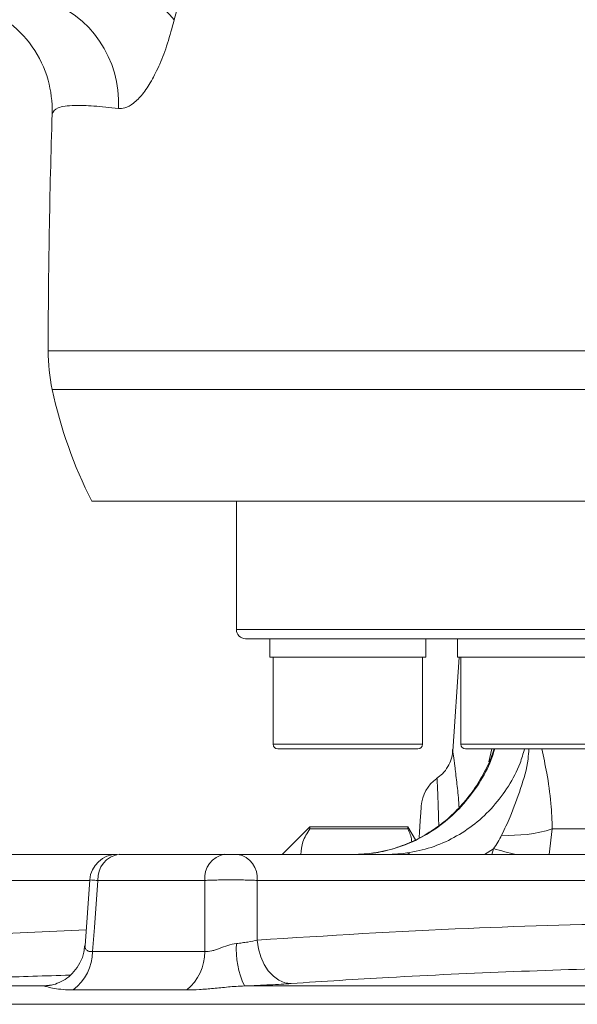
# Model space of a CAD drawing. Header units: millimetres. Extents: x 0 to 8410, y 0 to 5940.
# Tile 57 of 179: x 3582 to 3643, y 2809 to 2916. Entities that reach past the tile are written whole.
import ezdxf

# ---------------------------------------------------------------- set-up
doc = ezdxf.new("R2010")
doc.units = ezdxf.units.MM
doc.header["$LTSCALE"] = 10

msp = doc.modelspace()

# ---------------------------------------------------------------- linework, layer by layer
at = {"color": 8, "linetype": 'Continuous', "lineweight": 0}
for p, q in [((3602.49, 2929.71), (3598.76, 2915.82)), ((3585.03, 2879.75), (3657.18, 2879.75)), ((3918.38, 2875.52), (3585.47, 2875.52)), ((3605.53, 2849.37), (3752.03, 2849.37)), ((3609.53, 2836.87), (3625.8, 2836.87)), ((3629.98, 2836.87), (3646.25, 2836.87)), ((3633.04, 2834.96), (3633.37, 2836.37)), ((3639.94, 2827.64), (3639.58, 2824.87)), ((3639.94, 2827.64), (3650.42, 2827.64)), ((3622.51, 2824.88), (3622.6, 2824.87)), ((3633.53, 2825.49), (3632.55, 2824.87)), ((3633.34, 2824.87), (3633.53, 2825.49)), ((3589.58, 2822.03), (3563.5, 2822.03)), ((3602.1, 2822.03), (3590.45, 2822.03)), ((3650.88, 2822.03), (3607.8, 2822.03)), ((3563.31, 2815.53), (3589.18, 2816.63)), ((3589.87, 2814.28), (3602.1, 2814.28)), ((3559.78, 2810.53), (3584.57, 2810.53)), ((3585.17, 2810.59), (3584.57, 2810.53)), ((3600.15, 2810.1), (3587.76, 2810.1)), ((3606.42, 2810.53), (3645.59, 2810.53)), ((3754.29, 2808.53), (3548.55, 2808.53))]:
    msp.add_line(p, q, dxfattribs=at)
at = {"color": 7, "linetype": 'Continuous', "lineweight": 0}
for p, q in [((3913.5, 2863.37), (3589.77, 2863.37)), ((3605.53, 2863.37), (3605.53, 2849.37)), ((3752.03, 2848.37), (3606.53, 2848.37)), ((3609.16, 2848.37), (3609.16, 2846.37)), ((3626.16, 2846.37), (3626.16, 2848.37)), ((3629.62, 2848.37), (3629.62, 2846.37)), ((3609.16, 2846.37), (3626.16, 2846.37)), ((3609.53, 2846.37), (3609.53, 2836.87)), ((3625.8, 2836.87), (3625.8, 2846.37)), ((3629.81, 2846.37), (3629.09, 2836.1)), ((3629.62, 2846.37), (3646.62, 2846.37)), ((3629.98, 2846.37), (3629.98, 2836.87)), ((3625.3, 2836.37), (3610.03, 2836.37)), ((3645.75, 2836.37), (3630.48, 2836.37)), ((3613.53, 2827.87), (3610.53, 2824.87)), ((3624.22, 2827.87), (3613.53, 2827.87)), ((3613.53, 2827.87), (3613.53, 2827.65)), ((3613.53, 2827.65), (3624.22, 2827.65)), ((3625.03, 2826.47), (3624.22, 2827.87)), ((3624.22, 2827.65), (3624.22, 2827.87)), ((3562.36, 2824.87), (3592.55, 2824.87)), ((3592.77, 2824.87), (3604.26, 2824.87)), ((3605.68, 2824.87), (3651.34, 2824.87)), ((3589.58, 2822.09), (3589.05, 2814.89))]:
    msp.add_line(p, q, dxfattribs=at)
at = {"color": 7, "linetype": 'Continuous', "lineweight": 0, "flags": 128}
msp.add_lwpolyline([(3625.43, 2826.71), (3625.47, 2827.3), (3625.56, 2828.53), (3625.62, 2829.43), (3625.66, 2829.98), (3625.67, 2830.15)], dxfattribs=at)
at = {"color": 8, "linetype": 'Continuous', "lineweight": 0, "flags": 128}
for points in [[(3624.1, 2825.02), (3624.3, 2824.96), (3624.43, 2824.87)], [(3590.45, 2822.03), (3590.06, 2816.89), (3589.87, 2814.28)], [(3602.1, 2814.28), (3602.1, 2818.55), (3602.1, 2822.03)], [(3607.8, 2822.03), (3607.8, 2817.51), (3607.8, 2815.53)], [(3607.8, 2815.53), (3607.93, 2814.59), (3608.18, 2813.7), (3608.54, 2812.88), (3609.01, 2812.17), (3609.56, 2811.59), (3610.17, 2811.15), (3610.82, 2810.89), (3611.49, 2810.8)]]:
    msp.add_lwpolyline(points, dxfattribs=at)
at = {"color": 8, "linetype": 'Continuous', "lineweight": 0}
for centre, radius, start, end in [((3585.91, 2904.69), 17, 40.8782, 78.9298), ((3580.88, 2906.81), 11.82, 356.8125, 71.8691), ((3635.35, 2842.31), 15.37, 266.539, 287.3656), ((3593.13, 2822.21), 2.69, 97.6325, 183.7998), ((3604.72, 2822.28), 2.64, 100.1827, 185.4175), ((3605.19, 2822.29), 2.63, 354.2123, 79.1701), ((3643.69, 2860.26), 36.22, 253.7222, 257.7155), ((3584.63, 2814.3), 5.23, 306.6318, 359.8851), ((3596.72, 2814.24), 5.37, 309.5603, 0.4825), ((3614.71, 2814.51), 9.2, 175.9894, 205.6396)]:
    msp.add_arc(centre, radius, start, end, dxfattribs=at)
at = {"color": 7, "linetype": 'Continuous', "lineweight": 0}
for centre, radius, start, end in [((4466.67, 2877.87), 881.64, 178.19888, 179.87808), ((3605.03, 2879.7), 20, 179.8781, 192.0814), ((3634.37, 2885.98), 50, 192.0814, 206.8881), ((3606.53, 2849.37), 1, 180, 270), ((3610.03, 2836.87), 0.5, 180, 270), ((3625.3, 2836.87), 0.5, 270, 0), ((3630.48, 2836.87), 0.5, 180, 270), ((3629.66, 2829.87), 4, 125.2035, 176), ((3592.55, 2821.87), 3, 90.0003, 175.7536)]:
    msp.add_arc(centre, radius, start, end, dxfattribs=at)
for points, knots in [([(3576.82, 2917.5), (3578.08, 2916.99), (3580.6, 2915.98), (3583.47, 2912.99), (3585.18, 2909.43), (3585.5, 2906.83), (3585.46, 2905.6), (3585.46, 2905.58)], [0, 0, 0, 0, 0.255355, 0.510699, 0.766288, 0.995915, 1, 1, 1, 1]), ([(3633.59, 2836.37), (3633.55, 2836.22), (3633.3, 2835.34), (3632.56, 2833.81), (3631.4, 2831.85), (3629.98, 2830.08), (3628.36, 2828.53), (3626.57, 2827.23), (3624.63, 2826.18), (3622.57, 2825.45), (3621.1, 2825.06), (3620.33, 2825.01), (3620.27, 2825.01)], [0, 0, 0, 0, 0.024456, 0.144625, 0.265138, 0.385828, 0.505586, 0.626455, 0.74716, 0.868481, 0.990391, 1, 1, 1, 1]), ([(3629.08, 2836.3), (3629.08, 2836.21), (3629.1, 2835.86), (3628.93, 2835.21), (3628.58, 2834.39), (3628.04, 2833.66), (3627.56, 2833.31), (3627.34, 2833.15)], [0, 0, 0, 0, 0.0709116, 0.2827647, 0.5219618, 0.7850631, 1, 1, 1, 1]), ([(3613.53, 2827.65), (3613.24, 2827.18), (3612.67, 2826.28), (3612.59, 2825.33), (3612.55, 2824.87)], [0, 0, 0, 0, 0.51144, 1, 1, 1, 1]), ([(3624.63, 2826.24), (3624.62, 2826.3), (3624.6, 2826.77), (3624.4, 2827.24), (3624.22, 2827.65)], [0, 0, 0, 0, 0.120244, 1, 1, 1, 1]), ([(3604.26, 2824.87), (3604.35, 2824.87), (3604.46, 2824.87), (3604.7, 2824.87), (3604.84, 2824.87), (3605.1, 2824.87), (3605.23, 2824.87), (3605.48, 2824.87), (3605.59, 2824.87), (3605.68, 2824.87)], [0, 0, 0, 0, 0.25, 0.25, 0.5, 0.5, 0.75, 0.75, 1, 1, 1, 1]), ([(3588.99, 2814.89), (3588.98, 2814.67), (3588.94, 2814.02), (3588.54, 2813.05), (3587.89, 2812.09), (3587.1, 2811.36), (3586.26, 2810.89), (3585.58, 2810.65), (3585.25, 2810.61), (3585.17, 2810.6)], [0, 0, 0, 0, 0.105176, 0.300528, 0.480272, 0.647374, 0.804483, 0.95297, 1, 1, 1, 1])]:
    msp.add_open_spline(points, degree=3, knots=knots, dxfattribs=at)
at = {"color": 8, "linetype": 'Continuous', "lineweight": 0}
for points, knots in [([(3592.68, 2906.15), (3592.91, 2906.15), (3593.44, 2906.16), (3594.32, 2906.65), (3595.31, 2907.63), (3596.28, 2909.08), (3597.2, 2910.94), (3598.06, 2913.19), (3598.53, 2914.94), (3598.76, 2915.82)], [0, 0, 0, 0, 0.111547, 0.260805, 0.410042, 0.556081, 0.702111, 0.851048, 1, 1, 1, 1]), ([(3592.68, 2906.15), (3591.75, 2906.25), (3589.88, 2906.45), (3587.6, 2906.5), (3585.84, 2906.29), (3585.59, 2905.82), (3585.46, 2905.58)], [0, 0, 0, 0, 0.208237, 0.417327, 0.707504, 1, 1, 1, 1]), ([(3633.68, 2836.37), (3633.51, 2835.84), (3633.04, 2834.42), (3631.81, 2832.29), (3630.09, 2830.06), (3628.01, 2828.15), (3625.69, 2826.65), (3623.15, 2825.54), (3621.37, 2825.19), (3620.46, 2825.02)], [0, 0, 0, 0, 0.088262, 0.237988, 0.392056, 0.541858, 0.696017, 0.845834, 1, 1, 1, 1]), ([(3624.1, 2825.02), (3624.99, 2825.19), (3626.76, 2825.54), (3629.26, 2826.64), (3631.55, 2828.15), (3633.56, 2830.04), (3635.2, 2832.28), (3636.36, 2834.41), (3636.77, 2835.84), (3636.91, 2836.37)], [0, 0, 0, 0, 0.152015, 0.304029, 0.456033, 0.608036, 0.759956, 0.911876, 1, 1, 1, 1]), ([(3629.1, 2836.1), (3629.1, 2836.12), (3629.09, 2836.22), (3629.16, 2835.7), (3629.31, 2834.59), (3629.52, 2832.89), (3629.69, 2831.31), (3629.77, 2830.24), (3629.79, 2829.97)], [0, 0, 0, 0, 0.061287, 0.300822, 0.51957, 0.744021, 0.936948, 1, 1, 1, 1]), ([(3634.42, 2826.96), (3634.74, 2827.63), (3635.53, 2829.3), (3636.51, 2832.04), (3637.28, 2834.5), (3637.36, 2836), (3637.38, 2836.37)], [0, 0, 0, 0, 0.218777, 0.55339, 0.887779, 1, 1, 1, 1]), ([(3638.79, 2836.37), (3638.98, 2835.5), (3639.39, 2833.63), (3639.81, 2830.69), (3639.9, 2828.57), (3639.94, 2827.64)], [0, 0, 0, 0, 0.331219, 0.705854, 1, 1, 1, 1]), ([(3627.57, 2828.02), (3627.55, 2828.72), (3627.52, 2830.14), (3627.45, 2831.68), (3627.41, 2832.72), (3627.38, 2833.2), (3627.39, 2833.11), (3627.39, 2833.09)], [0, 0, 0, 0, 0.222558, 0.450119, 0.683761, 0.928706, 1, 1, 1, 1]), ([(3590.45, 2822.03), (3590.21, 2822.04), (3589.73, 2822.08), (3589.49, 2822.09), (3589.56, 2822.09), (3589.56, 2822.09)], [0, 0, 0, 0, 0.494208, 0.988795, 1, 1, 1, 1]), ([(3607.8, 2822.03), (3607.61, 2822.04), (3607.41, 2822.05), (3606.97, 2822.06), (3606.73, 2822.07), (3606.24, 2822.08), (3605.99, 2822.09), (3605.47, 2822.09), (3605.2, 2822.09), (3604.68, 2822.09), (3604.41, 2822.09), (3603.89, 2822.09), (3603.64, 2822.08), (3603.16, 2822.07), (3602.92, 2822.06), (3602.49, 2822.05), (3602.28, 2822.04), (3602.1, 2822.03)], [0, 0, 0, 0, 0.125, 0.125, 0.25, 0.25, 0.375, 0.375, 0.5, 0.5, 0.625, 0.625, 0.75, 0.75, 0.875, 0.875, 1, 1, 1, 1]), ([(3607.8, 2815.53), (3615.46, 2816.01), (3629.69, 2816.9), (3643.96, 2817.24), (3650.55, 2817.39)], [0, 0, 0, 0, 0.538277, 1, 1, 1, 1]), ([(3605.54, 2815.16), (3605.75, 2815.18), (3605.96, 2815.2), (3606.37, 2815.26), (3606.57, 2815.29), (3607.15, 2815.38), (3607.49, 2815.45), (3607.8, 2815.53)], [0, 0, 0, 0, 0.25, 0.25, 0.5, 0.5, 1, 1, 1, 1]), ([(3589.06, 2814.88), (3589.05, 2814.86), (3588.97, 2814.73), (3589.21, 2814.38), (3589.59, 2814.26), (3589.82, 2814.28), (3589.87, 2814.28)], [0, 0, 0, 0, 0.100412, 0.598455, 0.922132, 1, 1, 1, 1]), ([(3602.1, 2814.28), (3602.32, 2814.26), (3602.58, 2814.29), (3602.99, 2814.39), (3603.13, 2814.43), (3603.41, 2814.52), (3603.55, 2814.57), (3603.99, 2814.73), (3604.29, 2814.85), (3604.9, 2815.04), (3605.21, 2815.12), (3605.54, 2815.16)], [0, 0, 0, 0, 0.25, 0.25, 0.375, 0.375, 0.5, 0.5, 0.75, 0.75, 1, 1, 1, 1]), ([(3649.38, 2812.57), (3640.29, 2812.27), (3627.64, 2811.85), (3615.03, 2811.03), (3611.49, 2810.8)], [0, 0, 0, 0, 0.719592, 1, 1, 1, 1]), ([(3587.42, 2811.71), (3584.72, 2811.63), (3577.39, 2811.43), (3570.07, 2811.04), (3565.45, 2810.8)], [0, 0, 0, 0, 0.367876, 1, 1, 1, 1]), ([(3584.57, 2810.53), (3584.62, 2810.54), (3584.77, 2810.56), (3585.08, 2810.59), (3585.29, 2810.61)], [0, 0, 0, 0, 0.328282, 1, 1, 1, 1]), ([(3587.76, 2810.1), (3587.36, 2810.1), (3586.99, 2810.11), (3586.31, 2810.17), (3586, 2810.21), (3585.44, 2810.31), (3585.2, 2810.37), (3584.8, 2810.47), (3584.65, 2810.51), (3584.57, 2810.53)], [0, 0, 0, 0, 0.25, 0.25, 0.5, 0.5, 0.75, 0.75, 1, 1, 1, 1]), ([(3606.42, 2810.53), (3605.81, 2810.51), (3605.22, 2810.47), (3604.09, 2810.37), (3603.55, 2810.31), (3602.51, 2810.21), (3602, 2810.17), (3601.04, 2810.11), (3600.58, 2810.1), (3600.15, 2810.1)], [0, 0, 0, 0, 0.25, 0.25, 0.5, 0.5, 0.75, 0.75, 1, 1, 1, 1]), ([(3611.49, 2810.8), (3610.81, 2810.75), (3610.03, 2810.7), (3608.73, 2810.63), (3608.28, 2810.61), (3607.37, 2810.57), (3606.9, 2810.55), (3606.42, 2810.53)], [0, 0, 0, 0, 0.5, 0.5, 0.75, 0.75, 1, 1, 1, 1])]:
    msp.add_open_spline(points, degree=3, knots=knots, dxfattribs=at)
msp.add_open_spline([(3633.53, 2825.49), (3633.87, 2825.96), (3634.17, 2826.45), (3634.42, 2826.96)], degree=3, dxfattribs=at)
at = {"color": 7, "linetype": 'Continuous', "lineweight": 0}
for points in [[(3620.46, 2825.02), (3619.93, 2824.94), (3619.39, 2824.9), (3618.83, 2824.88)], [(3622.51, 2824.88), (3623.03, 2824.9), (3623.57, 2824.94), (3624.1, 2825.02)]]:
    msp.add_open_spline(points, degree=3, dxfattribs=at)

doc.saveas('drawing.dxf')
